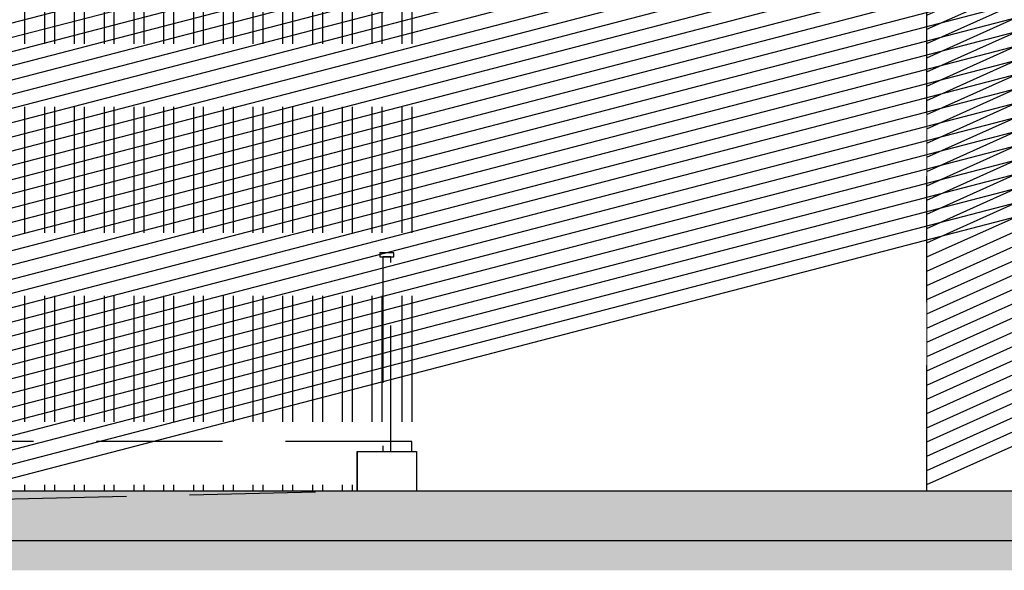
# Model space of a CAD drawing. Header units: millimetres. Extents: x 113048 to 489828, y -130780 to 23393.
# Tile 7 of 98: x 156320 to 161281, y -122069 to -119295. Entities that reach past the tile are written whole.
import ezdxf

# ---------------------------------------------------------------- set-up
doc = ezdxf.new("R2010")
doc.units = ezdxf.units.MM
doc.header["$LTSCALE"] = 100
doc.linetypes.add('Hidden', pattern=[9.524999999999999, 6.35, -3.175])
for name, color, linetype in [('+C-160', 160, 'Hidden'), ('DLN240__', 1, 'Continuous'), ('METAL', 6, 'Continuous')]:
    doc.layers.add(name, color=color, linetype=linetype)
doc.layers.add('A-WALL', color=2, linetype='Continuous', lineweight=9)

# ---------------------------------------------------------------- blocks, each defined once
blk = doc.blocks.new('A$C713849A3')
at = {"layer": '+C-160'}
h = blk.add_hatch(dxfattribs=at)
h.set_pattern_fill('ANSI31', color=256, scale=64.00000000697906, angle=6.274343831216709e-10)
h.set_pattern_definition([(45.00000000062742, (-6675295699.606572, -6543037921.794223), (-143.6840979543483, 143.6840979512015), [])])
h.paths.add_polyline_path([(-97291.28035543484, -21000.06621011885), (-90861.28035662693, -21000.06621286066), (-90861.2803575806, -23889.5985951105), (-90860.84984396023, -23890.06621214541), (-97291.28035543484, -23891.0014445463)])
for p, q in [((-101836.280357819, -21000.79844984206, -1.43523236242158), (-101836.280357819, -23889.52322670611, -1.43523236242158)), ((-101736.280357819, -21000.79844984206, -1.43523236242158), (-101736.280357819, -23889.52322682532, -1.43523236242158)), ((-101686.280357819, -21000.79844984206, -1.43523236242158), (-101686.2803575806, -23889.52322682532, -1.43523236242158)), ((-101586.280357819, -21000.79844996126, -1.43523236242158), (-101586.280357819, -23889.52322694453, -1.43523236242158)), ((-101536.280357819, -21000.79844984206, -1.43523236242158), (-101536.2803575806, -23889.52322694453, -1.43523236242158)), ((-101436.280357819, -21000.79844984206, -1.43523236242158), (-101436.2803575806, -23889.52322706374, -1.43523236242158)), ((-101386.280357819, -21000.79844984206, -1.43523236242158), (-101386.2803575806, -23889.52322706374, -1.43523236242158)), ((-101286.280357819, -21000.79844900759, -1.43523236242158), (-101286.280357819, -23889.52322730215, -1.43523236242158)), ((-101236.280357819, -21000.79844984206, -1.43523236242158), (-101236.280357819, -23889.52322730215, -1.43523236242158)), ((-101136.280357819, -21000.79844996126, -1.43523236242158), (-101136.280357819, -23889.52322730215, -1.43523236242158)), ((-101086.280357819, -21000.79844984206, -1.43523236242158), (-101086.2803575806, -23889.52322718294, -1.43523236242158)), ((-100986.280357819, -21000.79844996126, -1.43523236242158), (-100986.280357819, -23889.52322742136, -1.43523236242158)), ((-100936.280357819, -21000.79844984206, -1.43523236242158), (-100936.280357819, -23889.52322730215, -1.43523236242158)), ((-100836.280357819, -21000.79844984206, -1.43523236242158), (-100836.280357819, -23889.52322742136, -1.43523236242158)), ((-100786.280357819, -21000.79844984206, -1.43523236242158), (-100786.280357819, -23889.52322742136, -1.43523236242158)), ((-100686.280357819, -21000.79844888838, -1.43523236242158), (-100686.280357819, -23889.52322765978, -1.43523236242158)), ((-100636.280357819, -21000.79844996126, -1.43523236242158), (-100636.2803573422, -23889.52322754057, -1.43523236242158)), ((-100536.2803575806, -21000.79844876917, -1.43523236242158), (-100536.280357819, -23889.52322765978, -1.43523236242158)), ((-100486.280357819, -21000.79844984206, -1.43523236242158), (-100486.2803573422, -23889.52322777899, -1.43523236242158)), ((-100386.2803575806, -21000.79844984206, -1.43523236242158), (-100386.2803575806, -23889.52322765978, -1.43523236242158)), ((-100336.280357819, -21000.79844984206, -1.43523236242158), (-100336.2803573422, -23889.52322777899, -1.43523236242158)), ((-100236.2803575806, -21000.79844984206, -1.43523236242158), (-100236.280357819, -23889.52322777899, -1.43523236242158)), ((-100186.2803575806, -21000.79844984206, -1.43523236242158), (-100186.280357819, -23889.5232278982, -1.43523236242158)), ((-100086.2803573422, -21000.79844888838, -1.43523236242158), (-100086.2803580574, -23690.06621250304, -1.435232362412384)), ((-100036.280357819, -21000.79844996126, -1.43523236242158), (-100036.2803582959, -23690.06621250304, -1.435232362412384)), ((-99936.2803575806, -21000.79844984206, -1.43523236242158), (-99936.28035805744, -23690.06621250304, -1.435232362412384)), ((-99886.28035734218, -21000.79844984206, -1.43523236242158), (-99886.28035805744, -23690.06621250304, -1.435232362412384)), ((-97291.28035543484, -23891.0014445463, -1.43523236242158), (-97291.28035543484, -21000.06621190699, -1.43523236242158)), ((-100161.2282547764, -23690.06621238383, -1.435232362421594), (-99861.22819850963, -23690.06621238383, -1.435232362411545)), ((-100161.2282547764, -23690.06621238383, -1.435232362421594), (-100161.2282547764, -23889.52322074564, -1.435232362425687)), ((-99861.22819850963, -23690.06621238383, -1.43523236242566), (-99861.22819827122, -23889.52322038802, -1.435232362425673)), ((-104501.8628909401, -24140.06621238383, -1.43523236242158), (-87525.0734879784, -24140.06621226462, -1.43523236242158))]:
    blk.add_line(p, q, dxfattribs=at)
at = {"layer": '+C-160', "elevation": -1.435232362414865}
for points in [[(-100046.2282261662, -22710.06621238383), (-99976.22822616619, -22710.06621238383), (-99976.22822616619, -22690.06621238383), (-100046.2282261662, -22690.06621238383)], [(-100031.228226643, -23690.06621226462), (-99991.22822711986, -23690.06621226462), (-99991.22822616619, -22710.06621250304), (-100031.2282259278, -22710.06621238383)], [(-101958.3350121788, -23930.52323362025), (-100161.2282547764, -23889.52322074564), (-100161.2282547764, -23690.06621238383), (-99886.28035805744, -23690.06621250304), (-99886.28035804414, -23640.06621000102), (-101958.3350112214, -23640.06620944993)]]:
    blk.add_lwpolyline(points, close=True, dxfattribs=at)
for points in [[(-138000.1529604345, -23889.52322109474), (-20345.78808591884, -23889.52321991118)], [(-138000.1529604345, -23889.5232207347), (-20890.17639349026, -23889.52321943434)]]:
    blk.add_lwpolyline(points, dxfattribs=at)

msp = doc.modelspace()

# ---------------------------------------------------------------- hatches: boundary and pattern name
at = {"layer": 'METAL'}
h = msp.add_hatch(dxfattribs=at)
h.set_pattern_fill('ANSI31', color=8, scale=64.00000000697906, angle=6.274343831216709e-10)
h.set_pattern_definition([(45.00000000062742, (-6675037518.641817, -6543135701.503306), (-143.6840979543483, 143.6840979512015), [])])
h.paths.add_polyline_path([(156222.6297580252, -118779.7752924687), (167319.6843988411, -118779.7752968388), (167319.6843978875, -121669.3076790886), (167320.1149115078, -121669.7752961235), (156222.6297580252, -121670.7105268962)])

# ---------------------------------------------------------------- linework, layer by layer
at = {"layer": 'A-WALL', "color": 1}
msp.add_line((160889.6844000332, -121670.7105285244), (160889.6844000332, -118779.7752958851), dxfattribs=at)
at = {"layer": 'DLN240__', "color": 5, "const_width": 399.9999999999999}
msp.add_lwpolyline([(120180.8117950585, -121869.2323053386), (241180.9647554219, -121869.2323040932)], dxfattribs=at)
at = {"layer": 'DLN240__', "color": 5}
for points in [[(120180.8117950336, -121669.2323050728), (237835.1766695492, -121669.2323038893)], [(120180.8117950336, -121669.2323047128), (237290.7883619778, -121669.2323034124)]]:
    msp.add_lwpolyline(points, dxfattribs=at)
at = {"layer": 'METAL', "color": 8}
msp.add_line((153679.1018645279, -121919.7752963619), (170655.8912674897, -121919.7752962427), dxfattribs=at)

# ---------------------------------------------------------------- block references
at = {"layer": '+C-160'}
msp.add_blockref('A$C713849A3', (258180.9647554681, -97779.70908397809, 1.435232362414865), dxfattribs=at)

doc.saveas('drawing.dxf')
